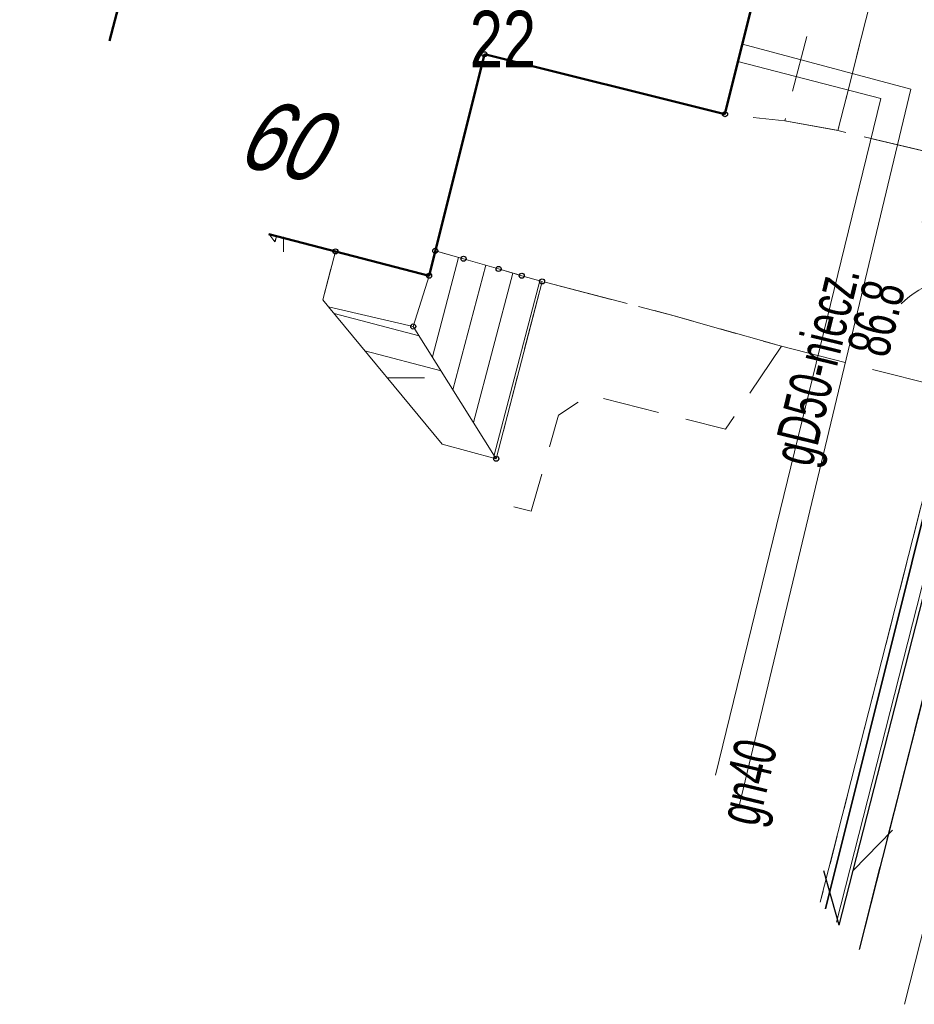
# Model space of a CAD drawing. Header units: metres. Extents: x 7504240 to 7504745, y 5782869 to 5783359.
# Tile 2 of 93: x 7504345 to 7504361, y 5782939 to 5782956. Entities that reach past the tile are written whole.
import ezdxf
from ezdxf.enums import TextEntityAlignment as Align

# ---------------------------------------------------------------- set-up
doc = ezdxf.new("R2010")
doc.units = ezdxf.units.M
doc.header["$MEASUREMENT"] = 0
for name, pattern in [('1.0_0.5', [1.5, 1, -0.5]), ('1.5_0.5', [2, 1.5, -0.5]), ('219-500', [0]), ('egug-500', [1, 0.5, -0.5]), ('sutp_500', [0])]:
    doc.linetypes.add(name, pattern=pattern)
doc.layers.get('0').update_dxf_attribs({"color": 2, "linetype": 'CONTINUOUS', "lineweight": 5})
for name, color, linetype in [('211-numer działki ewidencyjnej', 7, 'CONTINUOUS'), ('218-kontur użytku gruntowego', 7, 'CONTINUOUS'), ('219-działka ewidencyjna', 7, 'CONTINUOUS'), ('312-budynek ewidencyjny', 7, 'CONTINUOUS'), ('352-schody', 7, 'CONTINUOUS'), ('Adres nieruchomości (na budynku)', 7, 'CONTINUOUS'), ('brama', 7, 'CONTINUOUS'), ('chodnik', 7, 'CONTINUOUS'), ('jezdnia', 7, 'CONTINUOUS'), ('krawężnik', 7, 'CONTINUOUS'), ('ogrodzenie trwałe', 7, 'CONTINUOUS'), ('pikieta sztuczna-Atr2', 7, 'CONTINUOUS'), ('przewód gazowy', 7, 'CONTINUOUS'), ('przewód gazowy-Atr1', 7, 'CONTINUOUS'), ('przewód telekomunikacyjny napowietrzny', 7, 'CONTINUOUS'), ('przewód telekomunikacyjny podziemny', 7, 'CONTINUOUS'), ('przewód wodociągowy', 7, 'CONTINUOUS'), ('Punkt budynku', 7, 'CONTINUOUS'), ('trawnik', 7, 'CONTINUOUS'), ('Wstawianie ramki sekcyjnej z opisem', 7, 'CONTINUOUS')]:
    doc.layers.add(name, color=color, linetype=linetype)
doc.styles.get("Standard").update_dxf_attribs({"font": 'Working1250', "width": 0.75})
doc.linetypes.add('902-500', pattern='A,3.75,0,[1,ksztalty.shx,S=0.5,R=0,X=0,Y=0],3.75', length=7.5)

# ---------------------------------------------------------------- blocks, each defined once
blk = doc.blocks.new('OK02')
at = {"color": 0, "linetype": 'Continuous', "lineweight": 0}
for centre, start, end in [((-1.5, 0), 0, 60), ((1.5, 0), 120, 180)]:
    blk.add_arc(centre, 1.5, start, end, dxfattribs=at)
blk = doc.blocks.new('SUTP')
at = {"color": 0, "linetype": 'Continuous'}
for p, q in [((0, 0), (0.866, 0.5)), ((9.232, 0), (8.366, 0.5)), ((0, 0), (9.232, 0)), ((1.866, -0.5), (1, 0)), ((7.366, -0.5), (8.232, 0))]:
    blk.add_line(p, q, dxfattribs=at)
blk = doc.blocks.new('PUNKTBUD')
at = {"color": 0}
blk.add_circle((0, 0), 0.045, dxfattribs=at)

msp = doc.modelspace()

# ---------------------------------------------------------------- linework, layer by layer
at = {"layer": '218-kontur użytku gruntowego', "color": 3, "linetype": 'egug-500', "lineweight": 18, "flags": 128}
msp.add_lwpolyline([(7504366.22, 5782967.08), (7504359.507, 5782940.717)], dxfattribs=at)
at = {"layer": '219-działka ewidencyjna', "color": 7, "linetype": '219-500', "lineweight": 18, "flags": 128}
msp.add_lwpolyline([(7504366.22, 5782967.08), (7504359.507, 5782940.717)], dxfattribs=at)
at = {"layer": '312-budynek ewidencyjny', "color": 7, "linetype": 'Continuous', "lineweight": 50, "flags": 128}
for points in [[(7504357.82, 5782954.67), (7504359.55, 5782961.63)], [(7504347.55, 5782958.38), (7504346.918, 5782955.966)], [(7504352.58, 5782951.81), (7504353.56, 5782955.73)], [(7504353.56, 5782955.73), (7504357.82, 5782954.67)], [(7504349.741, 5782952.547), (7504352.58, 5782951.81)]]:
    msp.add_lwpolyline(points, dxfattribs=at)
at = {"layer": '352-schody', "color": 7, "linetype": 'Continuous', "lineweight": 18, "flags": 128}
for points in [[(7504352.58, 5782951.81), (7504352.3, 5782950.91), (7504350.8, 5782951.26), (7504350.7, 5782951.38), (7504350.92, 5782952.24)], [(7504352.58, 5782951.81), (7504352.3, 5782950.91), (7504350.8, 5782951.26), (7504350.7, 5782951.38), (7504350.92, 5782952.24)], [(7504352.3, 5782950.91), (7504353.77, 5782948.57), (7504354.58, 5782951.71), (7504354.22, 5782951.81), (7504353.81, 5782951.93), (7504353.19, 5782952.11), (7504352.69, 5782952.25), (7504352.58, 5782951.81)], [(7504352.3, 5782950.91), (7504353.77, 5782948.57), (7504354.58, 5782951.71), (7504354.22, 5782951.81), (7504353.81, 5782951.93), (7504353.19, 5782952.11), (7504352.69, 5782952.25), (7504352.58, 5782951.81)], [(7504352.3, 5782950.91), (7504353.77, 5782948.57), (7504352.81, 5782948.83), (7504350.8, 5782951.26)], [(7504352.3, 5782950.91), (7504353.77, 5782948.57), (7504352.81, 5782948.83), (7504350.8, 5782951.26)]]:
    msp.add_lwpolyline(points, close=True, dxfattribs=at)
for points in [[(7504352.638, 5782950.372), (7504353.101, 5782952.135)], [(7504353.002, 5782949.792), (7504353.582, 5782951.996)], [(7504353.367, 5782949.212), (7504354.062, 5782951.856)], [(7504353.731, 5782948.632), (7504354.543, 5782951.72)], [(7504352.402, 5782950.747), (7504350.898, 5782951.142)], [(7504352.791, 5782950.128), (7504351.444, 5782950.482)]]:
    msp.add_lwpolyline(points, dxfattribs=at)
at = {"layer": 'chodnik', "color": 7, "linetype": '1.0_0.5', "lineweight": 18, "flags": 128}
msp.add_lwpolyline([(7504359.82, 5782954.38), (7504358.88, 5782954.55), (7504360.59, 5782961.16), (7504361.13, 5782963.54), (7504362.68, 5782963.18), (7504363.28, 5782962.34), (7504364.98, 5782962.19), (7504364.62, 5782960.98), (7504363.05, 5782961.42), (7504361.25, 5782960.07)], close=True, dxfattribs=at)
for points in [[(7504346.054, 5782957.013), (7504346.1, 5782957.18), (7504345.33, 5782958.35), (7504345.49, 5782958.93), (7504347.55, 5782958.38), (7504346.918, 5782955.966)], [(7504349.854, 5782952.409), (7504349.88, 5782952.51), (7504350.92, 5782952.24), (7504350.701, 5782951.384)], [(7504352.812, 5782948.826), (7504353.77, 5782948.57), (7504354.58, 5782951.71), (7504356.92, 5782951.1), (7504358.82, 5782950.56)], [(7504358.82, 5782950.56), (7504357.83, 5782949.09), (7504355.41, 5782949.7), (7504354.87, 5782949.34), (7504354.39, 5782947.64), (7504353.638, 5782947.826)], [(7504359.599, 5782940.605), (7504361.78, 5782949.36), (7504362.36, 5782948.42), (7504360.196, 5782939.882)]]:
    msp.add_lwpolyline(points, dxfattribs=at)
at = {"layer": 'jezdnia', "color": 7, "linetype": '1.5_0.5', "lineweight": 18, "flags": 128}
msp.add_lwpolyline([(7504362.88, 5782953.65), (7504362.74, 5782953.15), (7504361.89, 5782949.78), (7504358.82, 5782950.56), (7504356.92, 5782951.1), (7504354.58, 5782951.71), (7504354.22, 5782951.81), (7504353.81, 5782951.93), (7504353.19, 5782952.11), (7504352.69, 5782952.25), (7504353.56, 5782955.73), (7504357.82, 5782954.67), (7504358.88, 5782954.55), (7504359.82, 5782954.38)], close=True, dxfattribs=at)
msp.add_lwpolyline([(7504360.196, 5782939.882), (7504362.36, 5782948.42), (7504365.27, 5782947.77)], dxfattribs=at)
at = {"layer": 'krawężnik', "color": 7, "linetype": 'Continuous', "lineweight": 25, "flags": 128}
msp.add_lwpolyline([(7504362.36, 5782948.42), (7504360.196, 5782939.882)], dxfattribs=at)
at = {"layer": 'ogrodzenie trwałe', "color": 7, "linetype": '902-500', "lineweight": 35, "flags": 128}
msp.add_lwpolyline([(7504359.6, 5782940.603), (7504361.89, 5782949.78)], dxfattribs=at)
at = {"layer": 'przewód gazowy', "color": 52, "linetype": 'Continuous', "lineweight": 18, "flags": 128}
for points in [[(7504358.079, 5782942.446), (7504361.11, 5782955.11), (7504358.13, 5782955.91)], [(7504357.649, 5782942.967), (7504360.58, 5782954.95), (7504358.05, 5782955.6)]]:
    msp.add_lwpolyline(points, dxfattribs=at)
at = {"layer": 'przewód telekomunikacyjny napowietrzny', "color": 30, "linetype": 'sutp_500', "lineweight": 18, "flags": 128}
msp.add_lwpolyline([(7504359.842, 5782940.311), (7504366.88, 5782967.83)], dxfattribs=at)
at = {"layer": 'przewód telekomunikacyjny podziemny', "color": 30, "linetype": 'Continuous', "lineweight": 18, "flags": 128}
msp.add_lwpolyline([(7504378.42, 5783009.58), (7504371.87, 5782986.72), (7504363.91, 5782956.51), (7504359.797, 5782940.365)], dxfattribs=at)
at = {"layer": 'przewód wodociągowy', "color": 5, "linetype": 'Continuous', "lineweight": 18, "flags": 128}
msp.add_lwpolyline([(7504360.999, 5782938.91), (7504364.79, 5782953.83)], dxfattribs=at)
at = {"layer": 'trawnik', "color": 7, "linetype": '1.0_0.5', "lineweight": 18, "flags": 128}
for points in [[(7504362.88, 5782953.65), (7504359.82, 5782954.38), (7504361.25, 5782960.07), (7504363.05, 5782961.42), (7504364.62, 5782960.98), (7504364.54, 5782960.62)], [(7504349.88, 5782952.51), (7504349.85, 5782952.41), (7504349.74, 5782952.55)]]:
    msp.add_lwpolyline(points, close=True, dxfattribs=at)
at = {"layer": 'Wstawianie ramki sekcyjnej z opisem', "color": 7, "linetype": 'Continuous', "lineweight": 13, "flags": 128}
for points in [[(7504350, 5782952.233), (7504350, 5782952.5)], [(7504351.843, 5782950), (7504352.5, 5782950)]]:
    msp.add_lwpolyline(points, dxfattribs=at)

# ---------------------------------------------------------------- block references
at = {"layer": 'brama', "color": 7, "linetype": 'Continuous', "lineweight": 18, "rotation": 75.651}
msp.add_blockref('OK02', (7504362.385, 5782951.715), dxfattribs=at)
at = {"layer": 'przewód telekomunikacyjny napowietrzny', "color": 30, "linetype": 'Continuous', "lineweight": 18, "rotation": 75.654}
msp.add_blockref('SUTP', (7504359.842, 5782940.311), dxfattribs=at)
at = {"layer": 'Punkt budynku', "color": 5, "linetype": 'Continuous', "lineweight": 18}
for p in [(7504353.56, 5782955.73), (7504357.82, 5782954.67), (7504350.92, 5782952.24), (7504352.69, 5782952.25), (7504353.19, 5782952.11), (7504353.81, 5782951.93), (7504352.58, 5782951.81), (7504354.22, 5782951.81), (7504354.58, 5782951.71), (7504352.3, 5782950.91), (7504353.77, 5782948.57)]:
    msp.add_blockref('PUNKTBUD', p, dxfattribs=at)

# ---------------------------------------------------------------- texts
at = {"layer": '211-numer działki ewidencyjnej', "color": 7, "linetype": 'Continuous', "lineweight": 18, "width": 0.79}
msp.add_text('22', height=1, dxfattribs=at).set_placement((7504353.3, 5782955.5))
at = {"layer": 'Adres nieruchomości (na budynku)', "color": 7, "linetype": 'Continuous', "lineweight": 25, "oblique": 15, "width": 0.79}
msp.add_text('60', height=1.25, rotation=346.811, dxfattribs=at).set_placement((7504350, 5782954.22), align=Align.MIDDLE_CENTER)
at = {"layer": 'pikieta sztuczna-Atr2', "color": 7, "width": 0.667}
msp.add_text('86.8', height=0.75, rotation=75.991, dxfattribs=at).set_placement((7504360.702, 5782950.333))
at = {"layer": 'przewód gazowy-Atr1', "color": 52, "width": 0.667}
for s, rotation, p in [('gD50-niecz.', 76.256, (7504359.425, 5782950.227)), ('gn40', 76.54, (7504358.215, 5782942.848))]:
    msp.add_text(s, height=0.75, rotation=rotation, dxfattribs=at).set_placement(p, align=Align.MIDDLE_CENTER)

doc.saveas('drawing.dxf')
